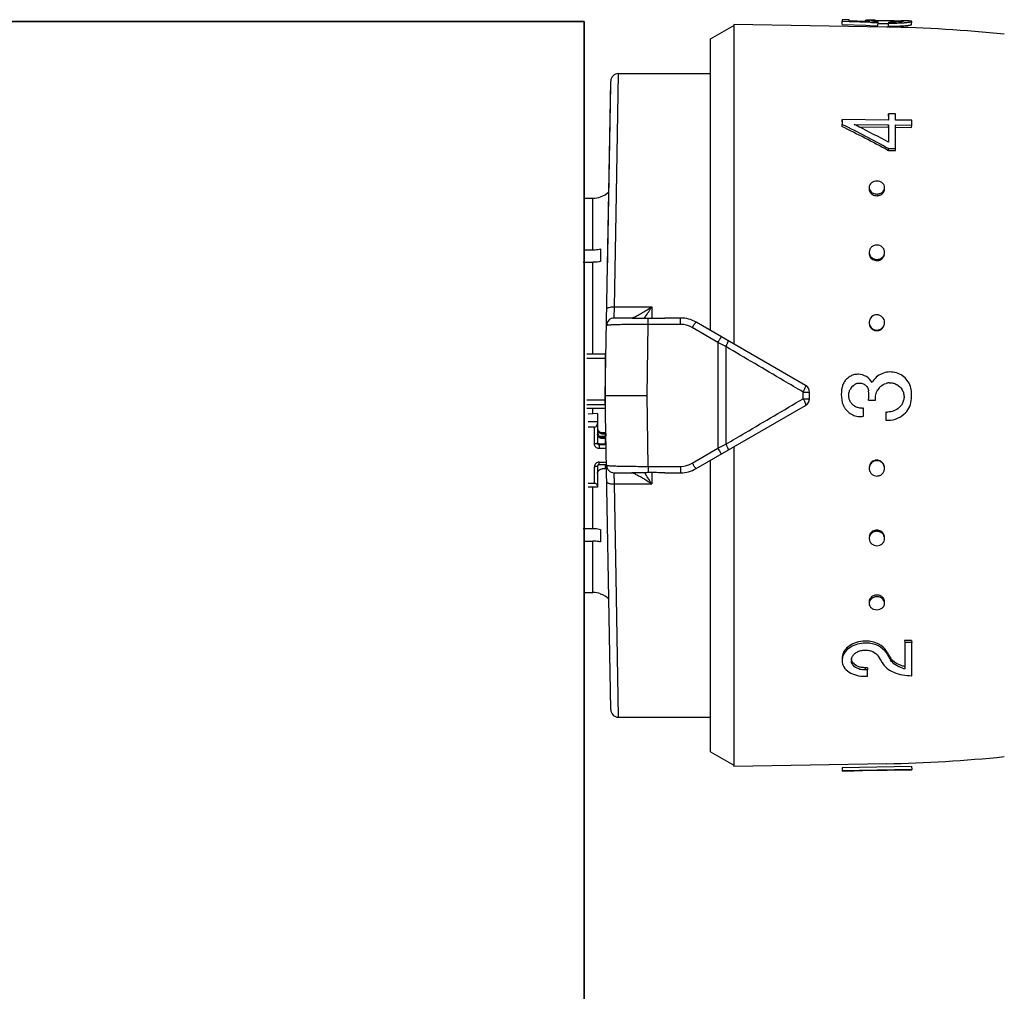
# Model space of a CAD drawing. Header units: millimetres. Extents: x 60394 to 199354, y 20895 to 166073.
# Tile 200 of 256: x 126663 to 126727, y 24418 to 24480. Entities that reach past the tile are written whole.
import ezdxf

# ---------------------------------------------------------------- set-up
doc = ezdxf.new("R2010")
doc.units = ezdxf.units.MM
doc.layers.add('UT_ZAŘÍZENÍ - OT', color=3, linetype='Continuous', lineweight=35)

msp = doc.modelspace()

# ---------------------------------------------------------------- linework, layer by layer
at = {"color": 0, "linetype": 'Continuous'}
for p, q in [((126716.435, 24480.291), (126716.435, 24480.186)), ((126716.885, 24480.283), (126716.435, 24480.291)), ((126716.885, 24480.215), (126716.885, 24480.283)), ((126717.945, 24480.181), (126716.885, 24480.215)), ((126717.935, 24480.235), (126717.934, 24480.182)), ((126718.535, 24480.177), (126718.536, 24480.241)), ((126719.369, 24480.237), (126719.491, 24480.235)), ((126720.283, 24480.224), (126720.271, 24480.224)), ((126720.282, 24480.164), (126720.283, 24480.21)), ((126720.298, 24480.223), (126720.283, 24480.224)), ((126707.931, 24479.046), (126709.431, 24479.912)), ((126709.431, 24479.986), (126709.431, 24459.341)), ((126719.299, 24479.813), (126709.431, 24479.986)), ((126716.432, 24479.987), (126716.435, 24480.186)), ((126716.432, 24479.987), (126717.981, 24479.933)), ((126716.435, 24480.186), (126716.884, 24480.171)), ((126716.884, 24480.171), (126716.952, 24480.168)), ((126716.952, 24480.168), (126718.243, 24480.123)), ((126718.247, 24480.172), (126717.945, 24480.181)), ((126717.981, 24479.933), (126718.239, 24479.924)), ((126718.098, 24480.176), (126718.098, 24480.191)), ((126718.239, 24479.924), (126718.756, 24479.905)), ((126718.243, 24480.123), (126718.329, 24480.12)), ((126718.329, 24480.12), (126718.759, 24480.104)), ((126718.756, 24479.905), (126718.759, 24480.104)), ((126718.757, 24480.044), (126718.789, 24480.044)), ((126718.759, 24480.104), (126718.759, 24480.157)), ((126719.368, 24480.037), (126719.443, 24480.036)), ((126719.441, 24479.876), (126719.445, 24480.075)), ((126719.445, 24480.138), (126719.445, 24480.075)), ((126720.931, 24479.977), (126720.935, 24480.177)), ((126707.931, 24460.207), (126707.931, 24479.046)), ((126701.831, 24467.748), (126701.986, 24476.812)), ((126701.986, 24476.812), (126707.931, 24476.812)), ((126701.131, 24456.012), (126701.486, 24476.321)), ((126701.27, 24463.946), (126701.481, 24476.071)), ((126716.432, 24473.699), (126716.435, 24473.846)), ((126716.435, 24473.846), (126716.435, 24473.534)), ((126719.435, 24473.807), (126716.435, 24473.846)), ((126719.431, 24474.062), (126719.435, 24474.213)), ((126719.435, 24474.213), (126719.435, 24473.807)), ((126719.885, 24474.207), (126719.435, 24474.213)), ((126719.885, 24473.801), (126719.885, 24474.207)), ((126716.432, 24473.39), (126716.435, 24473.534)), ((126716.435, 24473.534), (126716.491, 24473.506)), ((126717.221, 24473.524), (126719.435, 24473.496)), ((126717.276, 24473.496), (126717.221, 24473.524)), ((126717.514, 24473.376), (126719.431, 24473.352)), ((126719.431, 24473.352), (126719.435, 24473.496)), ((126719.431, 24473.352), (126719.431, 24472.494)), ((126719.435, 24473.496), (126719.435, 24472.377)), ((126719.881, 24473.346), (126720.931, 24473.333)), ((126720.935, 24473.788), (126719.885, 24473.801)), ((126719.885, 24471.958), (126719.885, 24473.49)), ((126719.885, 24473.49), (126720.935, 24473.477)), ((126720.931, 24473.333), (126720.935, 24473.477)), ((126720.935, 24473.477), (126720.935, 24473.788)), ((126719.431, 24471.832), (126719.435, 24471.963)), ((126719.435, 24471.963), (126719.885, 24471.958)), ((126719.881, 24471.827), (126719.885, 24471.958)), ((126719.379, 24471.86), (126719.431, 24471.832)), ((126719.431, 24471.832), (126719.881, 24471.827)), ((126699.761, 24468.749), (126700.331, 24468.749)), ((126700.331, 24465.425), (126700.331, 24468.749)), ((126700.831, 24468.848), (126700.831, 24468.835)), ((126701.729, 24461.737), (126701.831, 24467.748)), ((126699.713, 24465.425), (126700.331, 24465.425)), ((126700.831, 24465.486), (126700.831, 24464.672)), ((126699.706, 24464.612), (126700.331, 24464.612)), ((126700.331, 24458.686), (126700.331, 24464.612)), ((126701.71, 24461.012), (126701.729, 24461.737)), ((126701.729, 24461.737), (126704.131, 24461.737)), ((126704.131, 24461.737), (126704.131, 24461.003)), ((126702.867, 24461.012), (126701.71, 24461.012)), ((126703.832, 24456.012), (126703.904, 24460.597)), ((126703.904, 24460.597), (126703.904, 24461.004)), ((126706.001, 24460.597), (126703.904, 24460.597)), ((126706.001, 24461.012), (126704.974, 24461.012)), ((126706.001, 24460.597), (126706.001, 24461.012)), ((126714.081, 24456.656), (126707.001, 24460.744)), ((126708.397, 24459.424), (126706.751, 24460.392)), ((126708.397, 24459.424), (126708.397, 24452.6)), ((126701.131, 24458.686), (126699.931, 24458.686)), ((126701.131, 24458.686), (126701.131, 24455.164)), ((126708.918, 24459.168), (126708.918, 24452.856)), ((126701.131, 24458.402), (126699.931, 24458.402)), ((126713.918, 24455.796), (126713.918, 24456.227)), ((126714.331, 24455.8), (126714.331, 24456.223)), ((126701.131, 24455.706), (126699.931, 24455.706)), ((126701.131, 24455.391), (126699.931, 24455.391)), ((126701.486, 24435.703), (126701.131, 24456.012)), ((126701.131, 24456.012), (126703.832, 24456.012)), ((126703.904, 24451.427), (126703.832, 24456.012)), ((126718.145, 24455.709), (126718.595, 24455.709)), ((126701.131, 24455.164), (126699.931, 24455.164)), ((126700.631, 24454.837), (126700.031, 24454.804)), ((126700.331, 24454.821), (126700.331, 24455.164)), ((126700.631, 24454.837), (126700.631, 24452.914)), ((126707.001, 24451.28), (126714.081, 24455.367)), ((126717.825, 24454.668), (126717.825, 24455.203)), ((126719.255, 24454.94), (126719.255, 24454.406)), ((126700.631, 24454.306), (126700.031, 24454.306)), ((126700.431, 24453.954), (126700.031, 24453.954)), ((126700.431, 24452.875), (126700.431, 24453.954)), ((126700.931, 24453.608), (126700.931, 24453.51)), ((126700.931, 24453.608), (126701.131, 24453.608)), ((126701.131, 24453.51), (126700.931, 24453.51)), ((126701.131, 24453.608), (126701.131, 24453.363)), ((126701.177, 24453.397), (126701.171, 24453.72)), ((126700.731, 24452.874), (126700.731, 24452.581)), ((126700.731, 24452.874), (126701.131, 24452.874)), ((126701.177, 24453.363), (126700.768, 24453.363)), ((126700.931, 24453.315), (126700.931, 24453.218)), ((126700.931, 24453.315), (126701.131, 24453.315)), ((126701.131, 24453.218), (126700.931, 24453.218)), ((126701.129, 24453.394), (126701.177, 24453.397)), ((126701.131, 24453.315), (126701.131, 24452.874)), ((126701.131, 24453.168), (126701.181, 24453.168)), ((126701.131, 24452.972), (126701.184, 24452.972)), ((126701.187, 24452.816), (126700.731, 24452.816)), ((126701.191, 24452.581), (126700.731, 24452.581)), ((126706.751, 24451.631), (126708.397, 24452.6)), ((126709.431, 24452.683), (126709.431, 24432.038)), ((126700.731, 24451.537), (126700.731, 24451.698)), ((126700.731, 24451.698), (126701.206, 24451.698)), ((126707.931, 24432.978), (126707.931, 24451.817)), ((126700.431, 24450.325), (126700.431, 24451.404)), ((126700.631, 24451.443), (126700.631, 24450.089)), ((126700.731, 24451.537), (126701.209, 24451.537)), ((126701.131, 24451.256), (126700.931, 24451.256)), ((126701.131, 24451.537), (126701.131, 24451.256)), ((126701.71, 24451.012), (126702.867, 24451.012)), ((126701.729, 24450.287), (126701.71, 24451.012)), ((126703.904, 24451.427), (126706.001, 24451.427)), ((126703.904, 24451.427), (126703.904, 24451.019)), ((126704.131, 24451.021), (126704.131, 24450.287)), ((126704.974, 24451.012), (126706.001, 24451.012)), ((126706.001, 24451.427), (126706.001, 24451.012)), ((126700.431, 24450.325), (126700.031, 24450.325)), ((126700.631, 24450.089), (126700.031, 24450.089)), ((126700.331, 24447.412), (126700.331, 24450.089)), ((126701.729, 24450.287), (126704.131, 24450.287)), ((126701.831, 24444.276), (126701.729, 24450.287)), ((126699.706, 24447.412), (126700.331, 24447.412)), ((126700.831, 24447.351), (126700.831, 24446.538)), ((126699.713, 24446.599), (126700.331, 24446.599)), ((126700.331, 24443.275), (126700.331, 24446.599)), ((126701.986, 24435.212), (126701.831, 24444.276)), ((126699.761, 24443.275), (126700.331, 24443.275)), ((126700.831, 24443.189), (126700.831, 24443.176)), ((126701.386, 24441.397), (126701.371, 24442.259)), ((126720.931, 24440.171), (126720.481, 24440.166)), ((126720.481, 24440.166), (126720.485, 24440.034)), ((126720.931, 24440.171), (126720.935, 24440.04)), ((126719.309, 24439.482), (126719.313, 24439.344)), ((126719.338, 24439.435), (126719.309, 24439.482)), ((126720.935, 24440.04), (126720.485, 24440.034)), ((126720.485, 24440.034), (126720.485, 24438.346)), ((126720.935, 24437.897), (126720.935, 24440.04)), ((126719.454, 24439.106), (126719.426, 24439.154)), ((126719.564, 24439.059), (126719.568, 24438.918)), ((126718.082, 24438.414), (126717.932, 24438.412)), ((126717.932, 24438.412), (126717.935, 24438.266)), ((126718.085, 24438.268), (126717.935, 24438.266)), ((126718.082, 24438.414), (126718.085, 24438.268)), ((126718.085, 24437.86), (126718.085, 24438.268)), ((126717.935, 24437.858), (126718.085, 24437.86)), ((126701.986, 24435.212), (126707.931, 24435.212)), ((126707.931, 24432.978), (126709.431, 24432.112)), ((126719.299, 24432.21), (126709.431, 24432.038)), ((126720.931, 24432.026), (126716.432, 24431.947)), ((126716.432, 24431.947), (126716.435, 24431.748)), ((126716.432, 24431.937), (126716.435, 24431.737)), ((126720.931, 24432.026), (126720.935, 24431.826)), ((126720.935, 24431.826), (126716.435, 24431.748)), ((126716.435, 24431.748), (126716.435, 24431.737)), ((126717.785, 24431.756), (126717.222, 24431.746)), ((126717.785, 24431.76), (126720.935, 24431.814)), ((126717.785, 24431.756), (126717.785, 24431.76)), ((126720.935, 24431.814), (126720.935, 24431.826))]:
    msp.add_line(p, q, dxfattribs=at)
for centre, radius, start, end in [((126718.211, 24467.031), 13.227, 89.44109, 89.86889), ((126718.111, 24457.235), 23.023, 89.16114, 89.43014), ((126717.826, 24438.134), 42.126, 88.99668, 89.15368), ((126718.686, 24474.963), 5.28, 90.80201, 91.62553), ((126720.082, 24477.659), 2.559, 85.77165, 86.54128), ((126720.138, 24478.428), 1.789, 85.3674, 85.74663), ((126719.667, 24444.489), 35.74, 88.78449, 88.98762), ((126719.122, 24485.523), 5.379, 264.4209, 265.22986), ((126719.208, 24486.565), 6.424, 265.23782, 265.99348), ((126717.729, 24389.827), 90, 84.13647, 89), ((126719.619, 24490.166), 10.03, 269.00618, 269.62329), ((126719.662, 24492.617), 12.544, 269.00858, 269.7243), ((126719.742, 24489.775), 9.899, 272.58441, 273.34327), ((126719.743, 24489.907), 9.833, 272.60404, 273.36824), ((126719.815, 24488.504), 8.626, 273.34927, 274.14414), ((126719.816, 24488.653), 8.577, 273.37423, 274.17442), ((126701.986, 24476.312), 0.5, 89.99995, 178.99727), ((126669.41, 24379.195), 105.279, 61.6647, 63.47201), ((126669.146, 24379.572), 105.191, 61.44046, 63.25103), ((126672.514, 24384.596), 99.533, 63.12099, 63.27442), ((126669.602, 24378.909), 105.923, 61.93543, 63.10673), ((126700.329, 24470.258), 1.509, 270.07058, 289.41996), ((126700.331, 24470.262), 1.5, 289.47122, 313.35083), ((126718.511, 24469.341), 0.33, 178.19656, 179.9988), ((126718.688, 24469.499), 0.582, 256.38385, 269.38767), ((126718.691, 24469.601), 0.577, 256.34526, 269.38585), ((126718.687, 24469.489), 0.572, 269.48444, 276.21503), ((126718.69, 24469.591), 0.567, 269.48461, 276.23097), ((126718.686, 24469.499), 0.583, 276.20438, 282.56154), ((126718.689, 24469.602), 0.578, 276.22081, 282.59954), ((126718.842, 24469.332), 0.34, 350.77007, 358.16143), ((126718.599, 24465.192), 0.417, 180.04404, 188.31485), ((126718.77, 24465.261), 0.415, 357.37319, 359.99637), ((126718.685, 24465.242), 0.519, 269.66461, 277.08605), ((126718.688, 24465.311), 0.515, 269.66483, 277.10359), ((126718.683, 24465.257), 0.533, 277.07982, 284.05154), ((126718.686, 24465.325), 0.529, 277.09797, 284.09301), ((126687.305, 24471.714), 19.559, 326.80865, 327.16862), ((126683.348, 24474.259), 24.264, 327.18528, 328.93017), ((126701.71, 24460.512), 0.5, 90.00005, 179.0027), ((126706.001, 24459.012), 2, 60, 90), ((126706, 24459.118), 1.479, 59.48742, 89.9707), ((126718.714, 24460.727), 0.471, 354.81541, 359.98513), ((126718.683, 24460.689), 0.492, 269.85712, 277.68641), ((126718.686, 24460.72), 0.488, 269.85737, 277.70488), ((126718.681, 24460.706), 0.509, 277.6834, 285.011), ((126718.684, 24460.737), 0.505, 277.70254, 285.05443), ((126600.836, 24240.051), 244.324, 63.74449, 63.88063), ((126701.231, 24457.856), 0.0994, 180.01969, 226.40783), ((126701.231, 24457.868), 0.301, 250.55744, 255.99011), ((126713.831, 24456.223), 0.5, 0, 60), ((126717.474, 24456.32), 1.054, 158.33184, 164.78857), ((126717.491, 24456.313), 1.073, 152.15714, 158.3337), ((126717.496, 24456.311), 1.078, 145.97035, 152.15939), ((126717.574, 24456.241), 0.569, 108.74479, 116.15952), ((126717.576, 24456.234), 0.576, 101.60275, 108.74682), ((126719.548, 24455.9), 0.927, 100.78373, 106.92072), ((126719.538, 24455.949), 0.878, 93.89514, 100.73786), ((126701.231, 24456.24), 0.3, 107.64647, 109.44599), ((126718.386, 24456.073), 1.999, 164.80798, 168.16539), ((126717.692, 24456.01), 0.828, 140.87074, 150.30871), ((126717.699, 24456.005), 0.836, 130.17155, 140.86954), ((126715.849, 24456.012), 2.316, 352.48051, 7.18318), ((126719.558, 24455.858), 0.97, 138.95573, 147.53873), ((126719.552, 24455.862), 0.963, 129.98808, 138.92429), ((126718.273, 24456.012), 2.661, 352.61699, 5.79637), ((126713.831, 24455.8), 0.5, 300, 0), ((126717.594, 24455.849), 1.181, 194.6023, 200.52709), ((126717.64, 24455.867), 1.23, 200.54074, 209.44738), ((126717.703, 24456.02), 0.841, 211.88911, 219.07605), ((126717.696, 24456.013), 0.831, 219.0533, 232.02888), ((126719.544, 24455.906), 0.893, 319.04698, 325.88598), ((126717.654, 24455.874), 1.247, 209.4292, 211.63674), ((126717.683, 24455.975), 0.785, 273.22437, 280.43844), ((126719.373, 24456.038), 1.104, 263.8642, 270.12595), ((126719.372, 24456.046), 1.644, 265.8993, 310.20577), ((126719.374, 24456.055), 1.119, 312.77559, 319.01429), ((126700.921, 24453.805), 0.29, 180.04441, 214.05404), ((126600.836, 24671.973), 244.324, 296.11937, 296.25551), ((126706, 24452.905), 1.479, 270.02931, 300.51257), ((126718.686, 24451.316), 0.51, 98.02694, 105.33939), ((126718.689, 24451.285), 0.507, 98.04608, 105.38273), ((126718.683, 24451.334), 0.493, 90.20682, 98.03026), ((126718.687, 24451.303), 0.489, 90.20709, 98.04874), ((126700.719, 24451.443), 0.0882, 171.33922, 179.96309), ((126701.71, 24451.512), 0.5, 181, 270), ((126686.963, 24440.087), 19.968, 32.83509, 33.1877), ((126706.001, 24453.012), 2, 270, 300), ((126718.666, 24451.294), 0.481, 185.08469, 187.79003), ((126683.427, 24437.814), 24.171, 31.0665, 32.81806), ((126718.687, 24446.763), 0.537, 97.79544, 104.73665), ((126718.691, 24446.695), 0.533, 97.81357, 104.77792), ((126718.685, 24446.78), 0.52, 90.39229, 97.80224), ((126718.689, 24446.712), 0.516, 90.39253, 97.81976), ((126700.329, 24441.765), 1.509, 70.58004, 89.92942), ((126700.331, 24441.762), 1.5, 46.64917, 70.52878), ((126718.511, 24442.682), 0.33, 180.0012, 181.80344), ((126718.689, 24442.519), 0.588, 97.26681, 103.58577), ((126718.692, 24442.416), 0.584, 97.28322, 103.6235), ((126718.687, 24442.533), 0.574, 90.56165, 97.27806), ((126718.691, 24442.431), 0.569, 90.56184, 97.29397), ((126718.687, 24442.544), 0.563, 89.57233, 90.53635), ((126718.69, 24442.426), 0.574, 77.3795, 90.47236), ((126718.686, 24442.528), 0.579, 77.42334, 89.52385), ((126718.842, 24442.692), 0.34, 1.83857, 9.22993), ((126717.955, 24438.156), 1.981, 90.6662, 95.25488), ((126717.954, 24438.188), 1.949, 86.31776, 90.65223), ((126718.35, 24438.757), 1.129, 37.30427, 43.3274), ((126717.494, 24438.888), 0.458, 173.03308, 181.39547), ((126757.239, 24462.127), 44.808, 210.82705, 211.4577), ((126718.445, 24438.83), 1.009, 30.66525, 37.31087), ((126759.707, 24463.231), 46.929, 210.59685, 210.86768), ((126758.859, 24463.063), 46.046, 210.8741, 211.14789), ((126757.507, 24462.246), 44.466, 211.14786, 211.42912), ((126757.985, 24462.2), 44.921, 210.9365, 211.21663), ((126720.355, 24439.544), 0.927, 211.49104, 218.28511), ((126720.433, 24439.606), 1.027, 218.28539, 224.50117), ((126720.869, 24440.216), 1.908, 254.23814, 258.37107), ((126701.986, 24435.712), 0.5, 181, 270), ((126717.729, 24522.197), 90, 271, 275.86353)]:
    msp.add_arc(centre, radius, start, end, dxfattribs=at)
for centre, major_axis, ratio, start_param, end_param in [((126700.431, 24454.189), (0, -0.235), 0.85043, 0, 1.570796), ((126700.431, 24450.168), (-0.2, 0), 0.785695, 3.141593, 4.712389)]:
    msp.add_ellipse(centre, major_axis=major_axis, ratio=ratio, start_param=start_param, end_param=end_param, dxfattribs=at)
for points, knots in [([(126717.985, 24480.249), (126717.973, 24480.248), (126717.956, 24480.246), (126717.94, 24480.241), (126717.935, 24480.237), (126717.935, 24480.235)], [0, 0, 0, 0, 0.708486, 0.898996, 1, 1, 1, 1]), ([(126717.935, 24480.235), (126717.935, 24480.23), (126717.953, 24480.222), (126717.981, 24480.213), (126718.035, 24480.202), (126718.075, 24480.195), (126718.098, 24480.191)], [0, 0, 0, 0, 0.080473, 0.272652, 0.58028, 1, 1, 1, 1]), ([(126718.085, 24480.256), (126718.074, 24480.256), (126718.041, 24480.254), (126718.008, 24480.252), (126717.985, 24480.249)], [0, 0, 0, 0, 0.312325, 1, 1, 1, 1]), ([(126718.241, 24480.258), (126718.226, 24480.258), (126718.174, 24480.258), (126718.122, 24480.257), (126718.085, 24480.256)], [0, 0, 0, 0, 0.28218, 1, 1, 1, 1]), ([(126718.333, 24480.219), (126718.333, 24480.222), (126718.343, 24480.227), (126718.351, 24480.228), (126718.357, 24480.229)], [0, 0, 0, 0, 0.306489, 1, 1, 1, 1]), ([(126718.599, 24480.17), (126718.561, 24480.174), (126718.495, 24480.181), (126718.42, 24480.192), (126718.375, 24480.201), (126718.352, 24480.207), (126718.34, 24480.212), (126718.333, 24480.217), (126718.333, 24480.219)], [0, 0, 0, 0, 0.416564, 0.727805, 0.840468, 0.923103, 0.975235, 1, 1, 1, 1]), ([(126718.357, 24480.229), (126718.361, 24480.23), (126718.384, 24480.233), (126718.407, 24480.235), (126718.425, 24480.236)], [0, 0, 0, 0, 0.191517, 1, 1, 1, 1]), ([(126718.425, 24480.236), (126718.433, 24480.237), (126718.47, 24480.239), (126718.507, 24480.24), (126718.536, 24480.241)], [0, 0, 0, 0, 0.216654, 1, 1, 1, 1]), ([(126718.612, 24480.242), (126718.626, 24480.243), (126718.685, 24480.243), (126718.745, 24480.243), (126718.791, 24480.243)], [0, 0, 0, 0, 0.229978, 1, 1, 1, 1]), ([(126718.791, 24480.243), (126718.835, 24480.243), (126719.027, 24480.243), (126719.22, 24480.24), (126719.369, 24480.237)], [0, 0, 0, 0, 0.228486, 1, 1, 1, 1]), ([(126719.491, 24480.235), (126719.63, 24480.233), (126719.879, 24480.227), (126720.128, 24480.22), (126720.237, 24480.214)], [0, 0, 0, 0, 0.5608, 1, 1, 1, 1]), ([(126720.283, 24480.21), (126720.298, 24480.209), (126720.324, 24480.207), (126720.357, 24480.202), (126720.378, 24480.198), (126720.39, 24480.194), (126720.392, 24480.191)], [0, 0, 0, 0, 0.402142, 0.703286, 0.901798, 1, 1, 1, 1]), ([(126720.855, 24480.202), (126720.799, 24480.209), (126720.655, 24480.215), (126720.512, 24480.219), (126720.425, 24480.221)], [0, 0, 0, 0, 0.393124, 1, 1, 1, 1]), ([(126718.098, 24480.191), (126718.109, 24480.19), (126718.159, 24480.182), (126718.208, 24480.176), (126718.247, 24480.172)], [0, 0, 0, 0, 0.219199, 1, 1, 1, 1]), ([(126718.789, 24480.044), (126718.833, 24480.043), (126719.026, 24480.043), (126719.219, 24480.04), (126719.368, 24480.037)], [0, 0, 0, 0, 0.228577, 1, 1, 1, 1]), ([(126719.441, 24479.876), (126719.506, 24479.875), (126719.755, 24479.873), (126720.005, 24479.877), (126720.188, 24479.886)], [0, 0, 0, 0, 0.261104, 1, 1, 1, 1]), ([(126720.194, 24480.155), (126720.15, 24480.152), (126719.937, 24480.138), (126719.723, 24480.135), (126719.553, 24480.136)], [0, 0, 0, 0, 0.202928, 1, 1, 1, 1]), ([(126719.602, 24480.073), (126719.653, 24480.073), (126719.849, 24480.073), (126720.045, 24480.078), (126720.19, 24480.084)], [0, 0, 0, 0, 0.261385, 1, 1, 1, 1]), ([(126720.392, 24480.189), (126720.392, 24480.188), (126720.387, 24480.184), (126720.371, 24480.178), (126720.333, 24480.17), (126720.271, 24480.162), (126720.222, 24480.158), (126720.194, 24480.155)], [0, 0, 0, 0, 0.026104, 0.078509, 0.271488, 0.580502, 1, 1, 1, 1]), ([(126720.392, 24480.191), (126720.392, 24480.191), (126720.392, 24480.19), (126720.392, 24480.19), (126720.392, 24480.189)], [0, 0, 0, 0, 0.519614, 1, 1, 1, 1]), ([(126720.439, 24479.9), (126720.508, 24479.905), (126720.606, 24479.914), (126720.727, 24479.928), (126720.798, 24479.938), (126720.853, 24479.947), (126720.894, 24479.957), (126720.918, 24479.965), (126720.931, 24479.973), (126720.931, 24479.977)], [0, 0, 0, 0, 0.416026, 0.586157, 0.728535, 0.841423, 0.923955, 0.976034, 1, 1, 1, 1]), ([(126720.441, 24480.099), (126720.51, 24480.104), (126720.608, 24480.113), (126720.73, 24480.127), (126720.801, 24480.137), (126720.856, 24480.147), (126720.898, 24480.157), (126720.921, 24480.164), (126720.935, 24480.173), (126720.935, 24480.177)], [0, 0, 0, 0, 0.415889, 0.585993, 0.728367, 0.841268, 0.923827, 0.975949, 1, 1, 1, 1]), ([(126720.915, 24480.19), (126720.911, 24480.191), (126720.891, 24480.197), (126720.871, 24480.2), (126720.855, 24480.202)], [0, 0, 0, 0, 0.194984, 1, 1, 1, 1]), ([(126720.935, 24480.177), (126720.935, 24480.18), (126720.927, 24480.186), (126720.92, 24480.189), (126720.915, 24480.19)], [0, 0, 0, 0, 0.34526, 1, 1, 1, 1]), ([(126718.185, 24469.463), (126718.184, 24469.415), (126718.202, 24469.316), (126718.256, 24469.231), (126718.289, 24469.194)], [0, 0, 0, 0, 0.488775, 1, 1, 1, 1]), ([(126718.685, 24469.865), (126718.621, 24469.865), (126718.496, 24469.846), (126718.332, 24469.762), (126718.218, 24469.628), (126718.187, 24469.517), (126718.185, 24469.463)], [0, 0, 0, 0, 0.270385, 0.528616, 0.769944, 1, 1, 1, 1]), ([(126719.185, 24469.432), (126719.187, 24469.488), (126719.16, 24469.604), (126719.048, 24469.748), (126718.88, 24469.841), (126718.751, 24469.864), (126718.685, 24469.865)], [0, 0, 0, 0, 0.229393, 0.470966, 0.729703, 1, 1, 1, 1]), ([(126719.081, 24469.186), (126719.112, 24469.22), (126719.162, 24469.297), (126719.183, 24469.388), (126719.185, 24469.432)], [0, 0, 0, 0, 0.509651, 1, 1, 1, 1]), ([(126718.182, 24469.341), (126718.182, 24469.249), (126718.267, 24469.053), (126718.451, 24468.957), (126718.551, 24468.933)], [0, 0, 0, 0, 0.47302, 1, 1, 1, 1]), ([(126718.289, 24469.194), (126718.306, 24469.175), (126718.381, 24469.104), (126718.479, 24469.059), (126718.555, 24469.04)], [0, 0, 0, 0, 0.24218, 1, 1, 1, 1]), ([(126718.812, 24468.931), (126718.902, 24468.951), (126719.07, 24469.03), (126719.164, 24469.195), (126719.177, 24469.278)], [0, 0, 0, 0, 0.524629, 1, 1, 1, 1]), ([(126718.815, 24469.038), (126718.841, 24469.044), (126718.939, 24469.073), (126719.03, 24469.13), (126719.081, 24469.186)], [0, 0, 0, 0, 0.260211, 1, 1, 1, 1]), ([(126718.685, 24465.729), (126718.562, 24465.73), (126718.369, 24465.663), (126718.22, 24465.465), (126718.188, 24465.346), (126718.186, 24465.287)], [0, 0, 0, 0, 0.507384, 0.755665, 1, 1, 1, 1]), ([(126719.185, 24465.261), (126719.185, 24465.322), (126719.157, 24465.446), (126719.046, 24465.602), (126718.879, 24465.704), (126718.75, 24465.729), (126718.685, 24465.729)], [0, 0, 0, 0, 0.241806, 0.488407, 0.741812, 1, 1, 1, 1]), ([(126700.331, 24465.425), (126700.374, 24465.425), (126700.542, 24465.43), (126700.709, 24465.455), (126700.831, 24465.486)], [0, 0, 0, 0, 0.252472, 1, 1, 1, 1]), ([(126718.186, 24465.287), (126718.183, 24465.236), (126718.193, 24465.168), (126718.217, 24465.104), (126718.224, 24465.089)], [0, 0, 0, 0, 0.747031, 1, 1, 1, 1]), ([(126718.186, 24465.132), (126718.199, 24465.041), (126718.286, 24464.862), (126718.459, 24464.765), (126718.551, 24464.741)], [0, 0, 0, 0, 0.489899, 1, 1, 1, 1]), ([(126718.224, 24465.089), (126718.253, 24465.022), (126718.346, 24464.9), (126718.483, 24464.832), (126718.555, 24464.813)], [0, 0, 0, 0, 0.492845, 1, 1, 1, 1]), ([(126718.812, 24464.739), (126718.904, 24464.762), (126719.077, 24464.857), (126719.164, 24465.035), (126719.177, 24465.125)], [0, 0, 0, 0, 0.510101, 1, 1, 1, 1]), ([(126718.815, 24464.812), (126718.877, 24464.827), (126718.996, 24464.88), (126719.085, 24464.975), (126719.118, 24465.028)], [0, 0, 0, 0, 0.506643, 1, 1, 1, 1]), ([(126719.118, 24465.028), (126719.127, 24465.044), (126719.163, 24465.111), (126719.182, 24465.186), (126719.184, 24465.242)], [0, 0, 0, 0, 0.253103, 1, 1, 1, 1]), ([(126700.831, 24464.672), (126700.791, 24464.662), (126700.626, 24464.627), (126700.458, 24464.612), (126700.331, 24464.612)], [0, 0, 0, 0, 0.247091, 1, 1, 1, 1]), ([(126701.229, 24461.608), (126701.229, 24461.617), (126701.238, 24461.64), (126701.271, 24461.663), (126701.318, 24461.685), (126701.407, 24461.713), (126701.547, 24461.733), (126701.665, 24461.738), (126701.729, 24461.737)], [0, 0, 0, 0, 0.054454, 0.124226, 0.220024, 0.341181, 0.645763, 1, 1, 1, 1]), ([(126703.01, 24461.076), (126703.094, 24461.116), (126703.271, 24461.209), (126703.647, 24461.425), (126703.936, 24461.607), (126704.131, 24461.737)], [0, 0, 0, 0, 0.213248, 0.460801, 1, 1, 1, 1]), ([(126718.685, 24461.223), (126718.564, 24461.223), (126718.314, 24461.132), (126718.198, 24460.891), (126718.187, 24460.772)], [0, 0, 0, 0, 0.501804, 1, 1, 1, 1]), ([(126719.185, 24460.727), (126719.185, 24460.853), (126719.077, 24461.117), (126718.812, 24461.222), (126718.685, 24461.223)], [0, 0, 0, 0, 0.49811, 1, 1, 1, 1]), ([(126703.904, 24460.597), (126703.728, 24460.598), (126703.382, 24460.598), (126702.882, 24460.595), (126702.421, 24460.589), (126702.071, 24460.582), (126701.823, 24460.574), (126701.667, 24460.568), (126701.533, 24460.562), (126701.421, 24460.555), (126701.333, 24460.547), (126701.27, 24460.54), (126701.231, 24460.533), (126701.215, 24460.527), (126701.21, 24460.522), (126701.21, 24460.521)], [0, 0, 0, 0, 0.195605, 0.383531, 0.55643, 0.707585, 0.773165, 0.831259, 0.881323, 0.92293, 0.955723, 0.979458, 0.994025, 0.997954, 1, 1, 1, 1]), ([(126702.842, 24461.012), (126702.85, 24461.012), (126702.87, 24461.017), (126702.889, 24461.023), (126702.901, 24461.028)], [0, 0, 0, 0, 0.393757, 1, 1, 1, 1]), ([(126702.867, 24461.012), (126702.947, 24461.012), (126703.293, 24461.011), (126703.638, 24461.007), (126703.904, 24461.004)], [0, 0, 0, 0, 0.230893, 1, 1, 1, 1]), ([(126702.901, 24461.028), (126702.903, 24461.029), (126702.914, 24461.033), (126702.924, 24461.037), (126702.932, 24461.04)], [0, 0, 0, 0, 0.235586, 1, 1, 1, 1]), ([(126702.932, 24461.04), (126702.938, 24461.043), (126702.964, 24461.054), (126702.991, 24461.066), (126703.01, 24461.076)], [0, 0, 0, 0, 0.229765, 1, 1, 1, 1]), ([(126703.904, 24461.004), (126704.083, 24461.002), (126704.44, 24461.003), (126704.797, 24461.012), (126704.974, 24461.012)], [0, 0, 0, 0, 0.502804, 1, 1, 1, 1]), ([(126706.751, 24460.392), (126706.772, 24460.412), (126706.803, 24460.46), (126706.837, 24460.534), (126706.876, 24460.597), (126706.914, 24460.648), (126706.945, 24460.69), (126706.97, 24460.721), (126706.985, 24460.737), (126706.998, 24460.746), (126707.001, 24460.744)], [0, 0, 0, 0, 0.198142, 0.388892, 0.560134, 0.707991, 0.828678, 0.918542, 0.975091, 1, 1, 1, 1]), ([(126718.186, 24460.628), (126718.199, 24460.533), (126718.283, 24460.346), (126718.458, 24460.241), (126718.551, 24460.215)], [0, 0, 0, 0, 0.498032, 1, 1, 1, 1]), ([(126718.203, 24460.601), (126718.225, 24460.519), (126718.315, 24460.362), (126718.472, 24460.273), (126718.555, 24460.25)], [0, 0, 0, 0, 0.49918, 1, 1, 1, 1]), ([(126718.812, 24460.214), (126718.895, 24460.237), (126719.052, 24460.323), (126719.141, 24460.479), (126719.164, 24460.561)], [0, 0, 0, 0, 0.50198, 1, 1, 1, 1]), ([(126718.815, 24460.249), (126718.888, 24460.269), (126719.027, 24460.34), (126719.117, 24460.468), (126719.146, 24460.537)], [0, 0, 0, 0, 0.50114, 1, 1, 1, 1]), ([(126708.397, 24459.424), (126708.427, 24459.474), (126708.47, 24459.545), (126708.526, 24459.635), (126708.563, 24459.69), (126708.594, 24459.735), (126708.617, 24459.767), (126708.634, 24459.785), (126708.642, 24459.793), (126708.646, 24459.794), (126708.647, 24459.793)], [0, 0, 0, 0, 0.387648, 0.559336, 0.708365, 0.829964, 0.920373, 0.976704, 0.992026, 1, 1, 1, 1]), ([(126708.918, 24459.168), (126708.944, 24459.214), (126708.981, 24459.283), (126709.024, 24459.37), (126709.049, 24459.425), (126709.068, 24459.47), (126709.08, 24459.505), (126709.085, 24459.527), (126709.085, 24459.541), (126709.082, 24459.543)], [0, 0, 0, 0, 0.389691, 0.560136, 0.707341, 0.827183, 0.916538, 0.973346, 1, 1, 1, 1]), ([(126713.918, 24456.227), (126713.502, 24456.472), (126711.836, 24457.452), (126710.17, 24458.432), (126708.918, 24459.168)], [0, 0, 0, 0, 0.249365, 1, 1, 1, 1]), ([(126718.375, 24456.85), (126718.287, 24457.002), (126718.031, 24457.265), (126717.593, 24457.394), (126717.241, 24457.362), (126716.99, 24457.272), (126716.769, 24457.122), (126716.652, 24456.987), (126716.602, 24456.914)], [0, 0, 0, 0, 0.249691, 0.498274, 0.623384, 0.748679, 0.874168, 1, 1, 1, 1]), ([(126720.921, 24456.281), (126720.906, 24456.423), (126720.832, 24456.705), (126720.525, 24457.193), (126719.875, 24457.585), (126719.118, 24457.51), (126718.634, 24457.197), (126718.448, 24456.973), (126718.375, 24456.85)], [0, 0, 0, 0, 0.125806, 0.251598, 0.500158, 0.748611, 0.874302, 1, 1, 1, 1]), ([(126713.918, 24456.227), (126713.947, 24456.279), (126713.997, 24456.374), (126714.055, 24456.502), (126714.084, 24456.591), (126714.091, 24456.637), (126714.086, 24456.654), (126714.081, 24456.656)], [0, 0, 0, 0, 0.377895, 0.69297, 0.905251, 0.965919, 1, 1, 1, 1]), ([(126717.46, 24456.798), (126717.537, 24456.814), (126717.699, 24456.814), (126717.921, 24456.714), (126718.084, 24456.535), (126718.137, 24456.38), (126718.147, 24456.301)], [0, 0, 0, 0, 0.248903, 0.498305, 0.748695, 1, 1, 1, 1]), ([(126719.479, 24456.825), (126719.562, 24456.83), (126719.732, 24456.818), (126720.05, 24456.702), (126720.304, 24456.453), (126720.427, 24456.136), (126720.453, 24455.881), (126720.407, 24455.629), (126720.331, 24455.475), (126720.284, 24455.405)], [0, 0, 0, 0, 0.124702, 0.249421, 0.497433, 0.62303, 0.748788, 0.874419, 1, 1, 1, 1]), ([(126713.918, 24456.227), (126713.946, 24456.227), (126714, 24456.227), (126714.079, 24456.227), (126714.149, 24456.226), (126714.21, 24456.226), (126714.254, 24456.225), (126714.283, 24456.225), (126714.3, 24456.225), (126714.313, 24456.224), (126714.323, 24456.224), (126714.327, 24456.223), (126714.331, 24456.224), (126714.331, 24456.223)], [0, 0, 0, 0, 0.203374, 0.394866, 0.56769, 0.716771, 0.837685, 0.88646, 0.926896, 0.958626, 0.981467, 0.99529, 1, 1, 1, 1]), ([(126716.429, 24456.483), (126716.413, 24456.406), (126716.367, 24456.097), (126716.392, 24455.778), (126716.451, 24455.551)], [0, 0, 0, 0, 0.250786, 1, 1, 1, 1]), ([(126716.989, 24455.576), (126716.951, 24455.638), (126716.889, 24455.775), (126716.857, 24455.996), (126716.881, 24456.218), (126716.936, 24456.357), (126716.973, 24456.421)], [0, 0, 0, 0, 0.249892, 0.499949, 0.75024, 1, 1, 1, 1]), ([(126718.595, 24455.709), (126718.579, 24455.824), (126718.588, 24456.061), (126718.677, 24456.281), (126718.739, 24456.379)], [0, 0, 0, 0, 0.500135, 1, 1, 1, 1]), ([(126708.918, 24452.856), (126709.336, 24453.102), (126711.003, 24454.081), (126712.669, 24455.062), (126713.918, 24455.796)], [0, 0, 0, 0, 0.250578, 1, 1, 1, 1]), ([(126713.918, 24455.796), (126713.946, 24455.796), (126714, 24455.797), (126714.079, 24455.797), (126714.149, 24455.797), (126714.21, 24455.798), (126714.254, 24455.798), (126714.283, 24455.799), (126714.3, 24455.799), (126714.313, 24455.8), (126714.323, 24455.799), (126714.327, 24455.801), (126714.331, 24455.8), (126714.331, 24455.8)], [0, 0, 0, 0, 0.203374, 0.394866, 0.56769, 0.716771, 0.837685, 0.88646, 0.926896, 0.958626, 0.981467, 0.99529, 1, 1, 1, 1]), ([(126713.918, 24455.796), (126713.947, 24455.745), (126713.997, 24455.649), (126714.055, 24455.521), (126714.084, 24455.433), (126714.091, 24455.386), (126714.086, 24455.37), (126714.081, 24455.367)], [0, 0, 0, 0, 0.377895, 0.69297, 0.905251, 0.965919, 1, 1, 1, 1]), ([(126720.434, 24454.79), (126720.563, 24454.9), (126720.782, 24455.171), (126720.891, 24455.501), (126720.913, 24455.67)], [0, 0, 0, 0, 0.49938, 1, 1, 1, 1]), ([(126716.593, 24455.22), (126716.655, 24455.119), (126716.81, 24454.933), (126717.116, 24454.736), (126717.465, 24454.64), (126717.708, 24454.646), (126717.825, 24454.668)], [0, 0, 0, 0, 0.249964, 0.499879, 0.749906, 1, 1, 1, 1]), ([(126717.727, 24455.191), (126717.631, 24455.186), (126717.435, 24455.209), (126717.26, 24455.3), (126717.185, 24455.359)], [0, 0, 0, 0, 0.50069, 1, 1, 1, 1]), ([(126720.134, 24455.233), (126720.032, 24455.139), (126719.792, 24454.987), (126719.513, 24454.934), (126719.375, 24454.934)], [0, 0, 0, 0, 0.500561, 1, 1, 1, 1]), ([(126700.631, 24453.902), (126700.631, 24453.864), (126700.647, 24453.786), (126700.714, 24453.688), (126700.814, 24453.623), (126700.892, 24453.608), (126700.931, 24453.608)], [0, 0, 0, 0, 0.247784, 0.496832, 0.747734, 1, 1, 1, 1]), ([(126700.631, 24453.609), (126700.631, 24453.571), (126700.647, 24453.493), (126700.714, 24453.396), (126700.814, 24453.33), (126700.892, 24453.315), (126700.931, 24453.315)], [0, 0, 0, 0, 0.247784, 0.496832, 0.747734, 1, 1, 1, 1]), ([(126700.931, 24453.218), (126700.892, 24453.218), (126700.814, 24453.233), (126700.714, 24453.298), (126700.647, 24453.396), (126700.631, 24453.474), (126700.631, 24453.512)], [0, 0, 0, 0, 0.252266, 0.503168, 0.752216, 1, 1, 1, 1]), ([(126700.931, 24453.51), (126700.882, 24453.51), (126700.784, 24453.534), (126700.708, 24453.602), (126700.681, 24453.642)], [0, 0, 0, 0, 0.501963, 1, 1, 1, 1]), ([(126700.631, 24452.914), (126700.631, 24452.911), (126700.628, 24452.906), (126700.622, 24452.902), (126700.612, 24452.897), (126700.596, 24452.891), (126700.571, 24452.886), (126700.541, 24452.881), (126700.494, 24452.876), (126700.457, 24452.875), (126700.431, 24452.875)], [0, 0, 0, 0, 0.040706, 0.069574, 0.105554, 0.199505, 0.321626, 0.468167, 0.634164, 1, 1, 1, 1]), ([(126700.731, 24452.581), (126700.692, 24452.581), (126700.614, 24452.596), (126700.514, 24452.661), (126700.447, 24452.759), (126700.431, 24452.837), (126700.431, 24452.875)], [0, 0, 0, 0, 0.252255, 0.503168, 0.752226, 1, 1, 1, 1]), ([(126700.731, 24452.816), (126700.718, 24452.816), (126700.692, 24452.821), (126700.659, 24452.843), (126700.636, 24452.875), (126700.631, 24452.901), (126700.631, 24452.914)], [0, 0, 0, 0, 0.252236, 0.503168, 0.752245, 1, 1, 1, 1]), ([(126700.731, 24452.874), (126700.719, 24452.874), (126700.695, 24452.879), (126700.664, 24452.897), (126700.641, 24452.925), (126700.634, 24452.948), (126700.632, 24452.959)], [0, 0, 0, 0, 0.251925, 0.502849, 0.751924, 1, 1, 1, 1]), ([(126708.918, 24452.856), (126708.944, 24452.809), (126708.981, 24452.741), (126709.024, 24452.654), (126709.049, 24452.599), (126709.068, 24452.554), (126709.08, 24452.518), (126709.085, 24452.497), (126709.085, 24452.483), (126709.082, 24452.481)], [0, 0, 0, 0, 0.389693, 0.560138, 0.707342, 0.827185, 0.916539, 0.973347, 1, 1, 1, 1]), ([(126708.397, 24452.6), (126708.427, 24452.55), (126708.47, 24452.478), (126708.526, 24452.389), (126708.563, 24452.333), (126708.594, 24452.289), (126708.617, 24452.257), (126708.634, 24452.238), (126708.642, 24452.231), (126708.646, 24452.23), (126708.647, 24452.23)], [0, 0, 0, 0, 0.387648, 0.559336, 0.708365, 0.829964, 0.920373, 0.976704, 0.992026, 1, 1, 1, 1]), ([(126700.731, 24451.698), (126700.692, 24451.698), (126700.614, 24451.683), (126700.514, 24451.617), (126700.447, 24451.52), (126700.431, 24451.442), (126700.431, 24451.404)], [0, 0, 0, 0, 0.252255, 0.503168, 0.752226, 1, 1, 1, 1]), ([(126706.751, 24451.631), (126706.772, 24451.611), (126706.803, 24451.563), (126706.837, 24451.489), (126706.876, 24451.426), (126706.914, 24451.375), (126706.945, 24451.334), (126706.97, 24451.303), (126706.985, 24451.286), (126706.998, 24451.278), (126707.001, 24451.28)], [0, 0, 0, 0, 0.198108, 0.388908, 0.560156, 0.708001, 0.828682, 0.918545, 0.975091, 1, 1, 1, 1]), ([(126718.551, 24451.808), (126718.458, 24451.783), (126718.283, 24451.678), (126718.199, 24451.491), (126718.186, 24451.396)], [0, 0, 0, 0, 0.501968, 1, 1, 1, 1]), ([(126718.555, 24451.774), (126718.472, 24451.751), (126718.315, 24451.662), (126718.225, 24451.505), (126718.203, 24451.422)], [0, 0, 0, 0, 0.50082, 1, 1, 1, 1]), ([(126719.164, 24451.463), (126719.141, 24451.545), (126719.052, 24451.7), (126718.895, 24451.787), (126718.812, 24451.809)], [0, 0, 0, 0, 0.49802, 1, 1, 1, 1]), ([(126719.146, 24451.486), (126719.117, 24451.556), (126719.027, 24451.683), (126718.888, 24451.755), (126718.815, 24451.774)], [0, 0, 0, 0, 0.49886, 1, 1, 1, 1]), ([(126700.631, 24451.443), (126700.631, 24451.44), (126700.628, 24451.435), (126700.622, 24451.431), (126700.612, 24451.426), (126700.596, 24451.42), (126700.571, 24451.414), (126700.541, 24451.41), (126700.494, 24451.405), (126700.457, 24451.404), (126700.431, 24451.404)], [0, 0, 0, 0, 0.040706, 0.069574, 0.105554, 0.199505, 0.321626, 0.468167, 0.634164, 1, 1, 1, 1]), ([(126700.631, 24450.962), (126700.631, 24451), (126700.647, 24451.078), (126700.714, 24451.176), (126700.814, 24451.241), (126700.892, 24451.256), (126700.931, 24451.256)], [0, 0, 0, 0, 0.247784, 0.496832, 0.747734, 1, 1, 1, 1]), ([(126700.731, 24451.537), (126700.719, 24451.537), (126700.694, 24451.533), (126700.663, 24451.514), (126700.641, 24451.488), (126700.634, 24451.467), (126700.632, 24451.456)], [0, 0, 0, 0, 0.26767, 0.525516, 0.768461, 1, 1, 1, 1]), ([(126701.21, 24451.503), (126701.21, 24451.501), (126701.215, 24451.497), (126701.231, 24451.491), (126701.27, 24451.484), (126701.333, 24451.476), (126701.421, 24451.469), (126701.533, 24451.462), (126701.667, 24451.455), (126701.823, 24451.449), (126702.071, 24451.442), (126702.421, 24451.435), (126702.882, 24451.429), (126703.382, 24451.426), (126703.728, 24451.426), (126703.904, 24451.427)], [0, 0, 0, 0, 0.002046, 0.005975, 0.020542, 0.044277, 0.07707, 0.118677, 0.168741, 0.226835, 0.292415, 0.44357, 0.616469, 0.804395, 1, 1, 1, 1]), ([(126702.856, 24451.01), (126702.854, 24451.01), (126702.85, 24451.011), (126702.845, 24451.012), (126702.842, 24451.012)], [0, 0, 0, 0, 0.289793, 1, 1, 1, 1]), ([(126703.01, 24450.948), (126702.981, 24450.962), (126702.93, 24450.985), (126702.878, 24451.005), (126702.856, 24451.01)], [0, 0, 0, 0, 0.595054, 1, 1, 1, 1]), ([(126703.904, 24451.019), (126703.812, 24451.018), (126703.467, 24451.015), (126703.121, 24451.012), (126702.867, 24451.012)], [0, 0, 0, 0, 0.264643, 1, 1, 1, 1]), ([(126704.131, 24450.287), (126703.936, 24450.416), (126703.647, 24450.598), (126703.271, 24450.814), (126703.094, 24450.908), (126703.01, 24450.948)], [0, 0, 0, 0, 0.539199, 0.786752, 1, 1, 1, 1]), ([(126704.974, 24451.012), (126704.797, 24451.012), (126704.44, 24451.02), (126704.083, 24451.021), (126703.904, 24451.019)], [0, 0, 0, 0, 0.497196, 1, 1, 1, 1]), ([(126718.189, 24451.229), (126718.197, 24451.171), (126718.235, 24451.056), (126718.348, 24450.914), (126718.505, 24450.823), (126718.625, 24450.801), (126718.685, 24450.801)], [0, 0, 0, 0, 0.249231, 0.498303, 0.748586, 1, 1, 1, 1]), ([(126718.685, 24450.801), (126718.754, 24450.801), (126718.892, 24450.831), (126719.064, 24450.952), (126719.171, 24451.133), (126719.189, 24451.272), (126719.183, 24451.339)], [0, 0, 0, 0, 0.25144, 0.501784, 0.751362, 1, 1, 1, 1]), ([(126701.229, 24450.416), (126701.229, 24450.406), (126701.238, 24450.384), (126701.271, 24450.36), (126701.318, 24450.338), (126701.407, 24450.311), (126701.547, 24450.29), (126701.665, 24450.286), (126701.729, 24450.287)], [0, 0, 0, 0, 0.054452, 0.124207, 0.219995, 0.341151, 0.645741, 1, 1, 1, 1]), ([(126700.331, 24447.412), (126700.374, 24447.412), (126700.542, 24447.407), (126700.709, 24447.382), (126700.831, 24447.351)], [0, 0, 0, 0, 0.252472, 1, 1, 1, 1]), ([(126718.551, 24447.283), (126718.459, 24447.259), (126718.286, 24447.162), (126718.199, 24446.982), (126718.186, 24446.892)], [0, 0, 0, 0, 0.510101, 1, 1, 1, 1]), ([(126718.555, 24447.21), (126718.483, 24447.191), (126718.346, 24447.124), (126718.253, 24447.001), (126718.224, 24446.935)], [0, 0, 0, 0, 0.507155, 1, 1, 1, 1]), ([(126719.177, 24446.899), (126719.164, 24446.988), (126719.077, 24447.167), (126718.904, 24447.261), (126718.812, 24447.284)], [0, 0, 0, 0, 0.489899, 1, 1, 1, 1]), ([(126719.118, 24446.995), (126719.085, 24447.049), (126718.996, 24447.143), (126718.877, 24447.196), (126718.815, 24447.212)], [0, 0, 0, 0, 0.493357, 1, 1, 1, 1]), ([(126700.831, 24446.538), (126700.791, 24446.548), (126700.626, 24446.584), (126700.458, 24446.599), (126700.331, 24446.599)], [0, 0, 0, 0, 0.247091, 1, 1, 1, 1]), ([(126718.224, 24446.935), (126718.217, 24446.919), (126718.193, 24446.856), (126718.183, 24446.787), (126718.186, 24446.737)], [0, 0, 0, 0, 0.252969, 1, 1, 1, 1]), ([(126718.186, 24446.737), (126718.188, 24446.678), (126718.22, 24446.558), (126718.369, 24446.361), (126718.562, 24446.293), (126718.685, 24446.294)], [0, 0, 0, 0, 0.244335, 0.492616, 1, 1, 1, 1]), ([(126718.685, 24446.294), (126718.752, 24446.295), (126718.884, 24446.321), (126719.054, 24446.428), (126719.164, 24446.591), (126719.187, 24446.719), (126719.184, 24446.781)], [0, 0, 0, 0, 0.258416, 0.511779, 0.758272, 1, 1, 1, 1]), ([(126719.184, 24446.781), (126719.182, 24446.837), (126719.163, 24446.913), (126719.127, 24446.979), (126719.118, 24446.995)], [0, 0, 0, 0, 0.746897, 1, 1, 1, 1]), ([(126718.551, 24443.091), (126718.451, 24443.067), (126718.267, 24442.971), (126718.182, 24442.774), (126718.182, 24442.682)], [0, 0, 0, 0, 0.52698, 1, 1, 1, 1]), ([(126718.289, 24442.83), (126718.256, 24442.793), (126718.202, 24442.708), (126718.184, 24442.609), (126718.185, 24442.561)], [0, 0, 0, 0, 0.511225, 1, 1, 1, 1]), ([(126718.555, 24442.983), (126718.529, 24442.977), (126718.431, 24442.946), (126718.34, 24442.887), (126718.289, 24442.83)], [0, 0, 0, 0, 0.259523, 1, 1, 1, 1]), ([(126719.177, 24442.746), (126719.164, 24442.828), (126719.07, 24442.994), (126718.902, 24443.073), (126718.812, 24443.093)], [0, 0, 0, 0, 0.475371, 1, 1, 1, 1]), ([(126719.081, 24442.838), (126719.064, 24442.856), (126718.989, 24442.926), (126718.891, 24442.969), (126718.815, 24442.986)], [0, 0, 0, 0, 0.241743, 1, 1, 1, 1]), ([(126719.185, 24442.592), (126719.183, 24442.636), (126719.162, 24442.726), (126719.112, 24442.804), (126719.081, 24442.838)], [0, 0, 0, 0, 0.490349, 1, 1, 1, 1]), ([(126718.185, 24442.561), (126718.187, 24442.507), (126718.218, 24442.396), (126718.332, 24442.262), (126718.496, 24442.178), (126718.621, 24442.158), (126718.685, 24442.159)], [0, 0, 0, 0, 0.230056, 0.471384, 0.729615, 1, 1, 1, 1]), ([(126718.685, 24442.159), (126718.751, 24442.16), (126718.88, 24442.183), (126719.048, 24442.276), (126719.16, 24442.419), (126719.187, 24442.536), (126719.185, 24442.592)], [0, 0, 0, 0, 0.270297, 0.529034, 0.770607, 1, 1, 1, 1]), ([(126717.773, 24440.129), (126717.593, 24440.112), (126717.246, 24440.032), (126716.805, 24439.78), (126716.503, 24439.426), (126716.429, 24439.137), (126716.432, 24439.002)], [0, 0, 0, 0, 0.285569, 0.551478, 0.78834, 1, 1, 1, 1]), ([(126719.309, 24439.482), (126719.196, 24439.673), (126718.913, 24439.911), (126718.465, 24440.082), (126718.21, 24440.125), (126718.079, 24440.133)], [0, 0, 0, 0, 0.464053, 0.726092, 1, 1, 1, 1]), ([(126717.935, 24440.005), (126717.767, 24440.003), (126717.436, 24439.957), (126716.992, 24439.769), (126716.648, 24439.483), (126716.506, 24439.233), (126716.469, 24439.106)], [0, 0, 0, 0, 0.276815, 0.541296, 0.783329, 1, 1, 1, 1]), ([(126717.089, 24439.108), (126717.12, 24439.172), (126717.213, 24439.295), (126717.407, 24439.433), (126717.645, 24439.526), (126717.908, 24439.564), (126718.173, 24439.543), (126718.483, 24439.448), (126718.685, 24439.294), (126718.762, 24439.165)], [0, 0, 0, 0, 0.110355, 0.232071, 0.363298, 0.500079, 0.636986, 0.768855, 1, 1, 1, 1]), ([(126719.171, 24439.532), (126719.024, 24439.688), (126718.73, 24439.869), (126718.294, 24439.987), (126718.055, 24440.006), (126717.935, 24440.005)], [0, 0, 0, 0, 0.473959, 0.733478, 1, 1, 1, 1]), ([(126716.469, 24439.106), (126716.463, 24439.086), (126716.442, 24439.006), (126716.434, 24438.923), (126716.436, 24438.861)], [0, 0, 0, 0, 0.254201, 1, 1, 1, 1]), ([(126716.436, 24438.861), (126716.437, 24438.792), (126716.46, 24438.651), (126716.585, 24438.381), (126716.887, 24438.097), (126717.376, 24437.897), (126717.744, 24437.856), (126717.935, 24437.858)], [0, 0, 0, 0, 0.104904, 0.212347, 0.445391, 0.711352, 1, 1, 1, 1]), ([(126717.935, 24438.266), (126717.821, 24438.264), (126717.599, 24438.29), (126717.306, 24438.414), (126717.094, 24438.615), (126717.037, 24438.793), (126717.035, 24438.876)], [0, 0, 0, 0, 0.288289, 0.554647, 0.788959, 1, 1, 1, 1]), ([(126717.039, 24438.943), (126717.04, 24438.957), (126717.05, 24439.014), (126717.07, 24439.069), (126717.089, 24439.108)], [0, 0, 0, 0, 0.245195, 1, 1, 1, 1]), ([(126717.139, 24438.729), (126717.127, 24438.745), (126717.081, 24438.81), (126717.051, 24438.886), (126717.04, 24438.944)], [0, 0, 0, 0, 0.259352, 1, 1, 1, 1]), ([(126720.351, 24438.379), (126720.186, 24438.426), (126719.885, 24438.555), (126719.646, 24438.789), (126719.568, 24438.918)], [0, 0, 0, 0, 0.53047, 1, 1, 1, 1]), ([(126720.481, 24438.492), (126720.404, 24438.508), (126720.121, 24438.584), (126719.851, 24438.733), (126719.701, 24438.886)], [0, 0, 0, 0, 0.269283, 1, 1, 1, 1]), ([(126717.932, 24438.412), (126717.852, 24438.411), (126717.694, 24438.424), (126717.412, 24438.5), (126717.223, 24438.622), (126717.139, 24438.729)], [0, 0, 0, 0, 0.273822, 0.536871, 1, 1, 1, 1]), ([(126719.017, 24438.743), (126719.1, 24438.607), (126719.333, 24438.355), (126719.792, 24438.088), (126720.341, 24437.928), (126720.734, 24437.895), (126720.935, 24437.897)], [0, 0, 0, 0, 0.219385, 0.461046, 0.724092, 1, 1, 1, 1]), ([(126716.435, 24431.737), (126716.588, 24431.74), (126716.85, 24431.743), (126717.113, 24431.745), (126717.222, 24431.746)], [0, 0, 0, 0, 0.581949, 1, 1, 1, 1])]:
    msp.add_open_spline(points, degree=3, knots=knots, dxfattribs=at)
for points in [[(126718.551, 24464.741), (126718.593, 24464.73), (126718.638, 24464.724), (126718.682, 24464.723)], [(126718.555, 24464.813), (126718.597, 24464.802), (126718.641, 24464.796), (126718.685, 24464.796)], [(126718.187, 24460.772), (126718.182, 24460.715), (126718.188, 24460.656), (126718.203, 24460.601)], [(126719.146, 24460.537), (126719.166, 24460.584), (126719.178, 24460.634), (126719.183, 24460.684)], [(126718.551, 24460.215), (126718.593, 24460.204), (126718.637, 24460.197), (126718.682, 24460.197)], [(126718.555, 24460.25), (126718.597, 24460.238), (126718.641, 24460.232), (126718.685, 24460.232)], [(126717.159, 24456.644), (126717.209, 24456.686), (126717.264, 24456.723), (126717.323, 24456.752)], [(126718.933, 24456.6), (126719.034, 24456.684), (126719.153, 24456.749), (126719.278, 24456.787)], [(126718.812, 24451.809), (126718.77, 24451.821), (126718.725, 24451.827), (126718.682, 24451.826)], [(126718.815, 24451.774), (126718.773, 24451.786), (126718.729, 24451.792), (126718.685, 24451.792)], [(126718.203, 24451.422), (126718.188, 24451.367), (126718.182, 24451.309), (126718.187, 24451.252)], [(126719.183, 24451.339), (126719.178, 24451.39), (126719.166, 24451.44), (126719.146, 24451.486)], [(126718.812, 24447.284), (126718.77, 24447.295), (126718.725, 24447.3), (126718.682, 24447.3)], [(126718.815, 24447.212), (126718.773, 24447.223), (126718.729, 24447.228), (126718.685, 24447.228)]]:
    msp.add_open_spline(points, degree=3, dxfattribs=at)
at = {"layer": 'UT_ZAŘÍZENÍ - OT', "linetype": 'Continuous'}
for p, q in [((125499.761, 24480.171), (126699.761, 24480.171)), ((126699.761, 24480.171), (126699.761, 23980.171))]:
    msp.add_line(p, q, dxfattribs=at)

doc.saveas('drawing.dxf')
